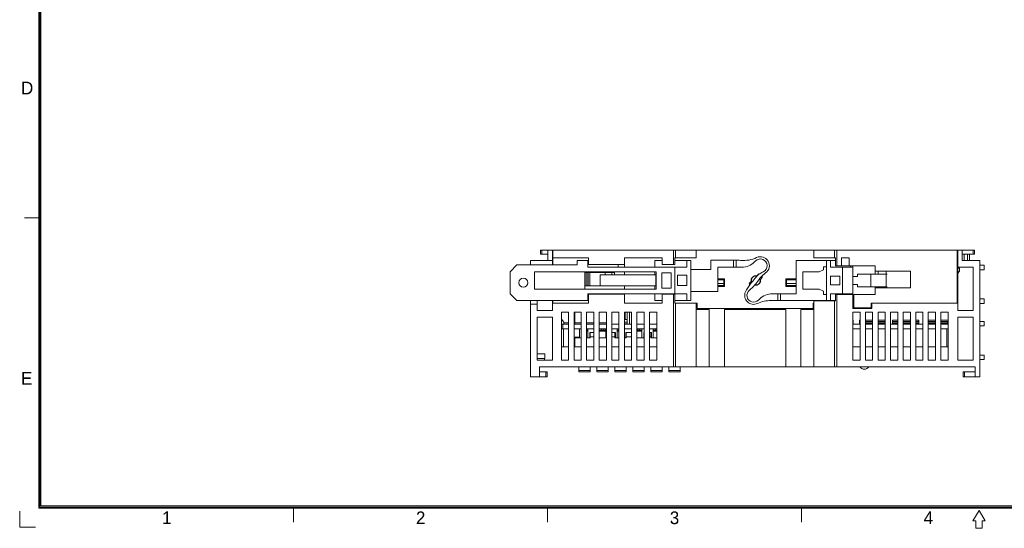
# Model space of a CAD drawing. Header units: inches. Extents: x 1106 to 1533, y 168 to 467.
# Tile 1 of 23: x 1106 to 1325, y 168 to 281. Entities that reach past the tile are written whole.
import ezdxf
from ezdxf.enums import TextEntityAlignment as Align

# ---------------------------------------------------------------- set-up
doc = ezdxf.new("R2010")
doc.units = ezdxf.units.IN
doc.header["$LTSCALE"] = 23.1
doc.header["$MEASUREMENT"] = 0
doc.layers.get('0').update_dxf_attribs({"lineweight": 18})
for name, color, linetype, lineweight in [('1_12_1_1', 7, 'Continuous', 18), ('1_13_1_1', 7, 'Continuous', 18), ('1_14_1_1', 7, 'Continuous', 18), ('1_15_1_1', 7, 'Continuous', 18), ('1_27', 7, 'Continuous', 18), ('1_39', 7, 'Continuous', 18), ('1_41_1_1', 7, 'Continuous', 18), ('1_42_1_1', 7, 'Continuous', 18), ('1_43_1', 7, 'Continuous', 18), ('1_44_1_1', 7, 'Continuous', 18), ('1_50', 7, 'Continuous', 18), ('1_51', 7, 'Continuous', 18), ('1_52', 7, 'Continuous', 18), ('1_53', 7, 'Continuous', 18), ('1_54', 7, 'Continuous', 18), ('1_6', 7, 'Continuous', 18), ('细实线层', 7, 'Continuous', 18)]:
    doc.layers.add(name, color=color, linetype=linetype, lineweight=lineweight)
doc.styles.add('鸿蒙CAD', font='txt')

# ---------------------------------------------------------------- blocks, each defined once
blk = doc.blocks.new('A3板框塑料')
at = {"layer": '细实线层'}
for p, q in [((1624.91, 326.84), (1624.91, 617.7)), ((1625.14, 327.06), (1625.14, 617.47)), ((1625.37, 327.29), (1625.37, 617.25)), ((1625.14, 391.47), (1621.75, 391.47)), ((2043.47, 326.84), (1624.91, 326.84)), ((2043.24, 327.06), (1625.14, 327.06)), ((2043.01, 327.29), (1625.37, 327.29)), ((1681.64, 327.06), (1681.64, 323.67)), ((1738.14, 327.06), (1738.14, 323.67)), ((1794.64, 327.06), (1794.64, 323.67)), ((1620.67, 322.6), (1620.67, 326.13)), ((1834.19, 326.27), (1832.83, 324.01)), ((1835.55, 324.01), (1834.19, 326.27)), ((1620.67, 322.6), (1624.21, 322.6)), ((1832.83, 324.01), (1833.51, 324.01)), ((1833.51, 324.01), (1833.51, 322.32)), ((1833.51, 322.32), (1834.87, 322.32)), ((1834.87, 324.01), (1835.55, 324.01)), ((1834.87, 322.32), (1834.87, 324.01))]:
    blk.add_line(p, q, dxfattribs=at)
at = {"layer": '细实线层', "style": '鸿蒙CAD'}
for s, p in [('D', (1620.97, 418.93)), ('E', (1620.97, 354.3)), ('1', (1652.36, 323.25)), ('2', (1708.86, 323.25)), ('3', (1765.36, 323.25)), ('4', (1821.86, 323.25))]:
    blk.add_text(s, height=2.82, dxfattribs=at).set_placement(p)
for tag, p in [('V1.0', (1626.88, 598.3)), ('XXXN', (1916.34, 330.82)), ('XXXN', (1933.47, 331.14)), ('XXXX', (1949.37, 331.32)), ('XXXX', (1966.38, 331.4))]:
    blk.add_attdef(tag, p, '', height=2.5, dxfattribs=at)
for tag, height, p in [('XXXE', 2.5, (1935.45, 353.21)), ('XXXC', 2.5, (1968.48, 353.21)), ('XXXA', 2.5, (2019.23, 353.21)), ('XXXG', 2.5, (1892.96, 346.21)), ('XXXD', 2.5, (1968.48, 346.21)), ('XXXB', 2.5, (2019.23, 346.21)), ('XXXK', 2, (1909.22, 345.18)), ('mm', 2.5, (1935.45, 346.21)), ('XXXM', 2.5, (1896.34, 329.33))]:
    blk.add_attdef(tag, text='', height=height, dxfattribs=at).set_placement(p, align=Align.CENTER)
blk.add_attdef('XXXJ', text='', height=2.5, dxfattribs=at).set_placement((1898.52, 340.23), align=Align.MIDDLE_RIGHT)

msp = doc.modelspace()

# ---------------------------------------------------------------- linework, layer by layer
at = {"color": 7, "linetype": 'Continuous', "lineweight": 0}
for p, q in [((1221.55, 228.74), (1221.55, 229.64)), ((1221.55, 229.64), (1318.15, 229.64)), ((1221.55, 228.74), (1223.25, 228.74)), ((1221.85, 229.64), (1221.85, 228.74)), ((1223.25, 229.64), (1223.25, 228.74)), ((1223.25, 227.34), (1223.25, 228.74)), ((1224.25, 229.64), (1224.25, 227.34)), ((1224.35, 226.34), (1224.35, 229.64)), ((1224.35, 227.94), (1232.25, 227.94)), ((1232.25, 227.94), (1232.25, 226.44)), ((1240.25, 225.84), (1240.25, 227.94)), ((1240.25, 227.94), (1248.65, 227.94)), ((1248.65, 226.44), (1248.65, 227.94)), ((1251.15, 226.44), (1251.15, 229.64)), ((1251.46, 227.94), (1251.46, 226.44)), ((1251.46, 227.94), (1256.25, 227.94)), ((1251.65, 227.94), (1251.65, 229.64)), ((1256.25, 227.94), (1256.25, 229.64)), ((1282.45, 227.94), (1282.45, 229.64)), ((1282.45, 227.94), (1287.22, 227.94)), ((1287.05, 227.94), (1287.05, 229.64)), ((1287.22, 227.94), (1287.22, 226.14)), ((1287.55, 229.64), (1287.55, 226.14)), ((1288.56, 227.94), (1290.3, 227.94)), ((1288.56, 226.14), (1288.56, 227.94)), ((1290.3, 227.94), (1290.3, 226.14)), ((1314.35, 229.64), (1314.35, 217.84)), ((1314.45, 216.24), (1314.45, 229.64)), ((1315.45, 227.34), (1315.45, 229.64)), ((1315.45, 228.74), (1318.15, 228.74)), ((1317.86, 228.74), (1317.86, 229.64)), ((1318.15, 229.64), (1318.15, 228.74)), ((1214.85, 224.84), (1216.35, 226.34)), ((1229.75, 226.34), (1216.35, 226.34)), ((1219.35, 227.34), (1219.35, 226.34)), ((1219.35, 227.34), (1224.25, 227.34)), ((1224.25, 227.34), (1224.25, 226.34)), ((1229.75, 227.34), (1229.75, 226.34)), ((1232.25, 227.34), (1229.75, 227.34)), ((1232.15, 227.34), (1232.15, 225.84)), ((1254.15, 225.84), (1232.15, 225.84)), ((1240.25, 226.44), (1232.25, 226.44)), ((1238.85, 225.84), (1238.85, 226.44)), ((1247.05, 227.34), (1247.05, 225.84)), ((1248.65, 227.34), (1247.05, 227.34)), ((1248.65, 226.44), (1251.46, 226.44)), ((1251.45, 225.84), (1251.45, 219.94)), ((1255.05, 227.34), (1251.46, 227.34)), ((1254.15, 227.34), (1254.15, 225.84)), ((1255.05, 218.44), (1255.05, 227.34)), ((1259.5, 225.34), (1259.5, 227.39)), ((1265.52, 227.39), (1259.5, 227.39)), ((1261.05, 220.44), (1261.05, 225.84)), ((1261.05, 225.84), (1266.39, 225.84)), ((1264.55, 227.39), (1264.55, 225.84)), ((1265.15, 225.84), (1265.15, 227.39)), ((1269.46, 227.25), (1269.22, 227.01)), ((1278.5, 227.34), (1278.5, 219.94)), ((1278.5, 227.34), (1287.22, 227.34)), ((1285.2, 225.94), (1284.6, 225.94)), ((1284.6, 225.94), (1284.6, 225.29)), ((1285.2, 218.44), (1285.2, 227.34)), ((1286.1, 225.89), (1286.1, 227.34)), ((1291.1, 225.89), (1286.1, 225.89)), ((1287.22, 226.14), (1296.05, 226.14)), ((1288.8, 219.89), (1288.8, 225.89)), ((1290.6, 226.14), (1290.6, 225.89)), ((1291.1, 216.64), (1291.1, 226.14)), ((1296.05, 224.29), (1296.05, 226.14)), ((1317.85, 225.84), (1314.45, 225.84)), ((1315.45, 227.34), (1319.35, 227.34)), ((1317.85, 216.24), (1317.85, 225.84)), ((1319.35, 227.34), (1319.35, 201.44)), ((1320.35, 226.29), (1319.35, 226.29)), ((1320.35, 226.29), (1320.35, 225.29)), ((1214.85, 224.84), (1214.85, 219.94)), ((1220.25, 220.99), (1220.25, 224.84)), ((1220.25, 224.84), (1247.35, 224.84)), ((1231.45, 224.84), (1231.45, 220.99)), ((1238.05, 224.64), (1231.45, 224.64)), ((1231.78, 224.64), (1231.78, 221.69)), ((1232.08, 224.64), (1232.08, 221.69)), ((1232.21, 224.64), (1232.21, 221.69)), ((1232.57, 224.64), (1232.57, 221.69)), ((1234.85, 221.69), (1234.85, 224.14)), ((1247.25, 224.14), (1234.85, 224.14)), ((1235.99, 224.64), (1235.99, 224.14)), ((1237.46, 224.64), (1237.46, 224.14)), ((1238.05, 224.64), (1238.05, 224.14)), ((1240.25, 224.84), (1240.25, 224.14)), ((1247.05, 224.14), (1247.05, 224.84)), ((1247.25, 221.69), (1247.25, 224.14)), ((1247.35, 224.84), (1247.35, 220.99)), ((1248.55, 224.59), (1248.55, 221.19)), ((1248.55, 224.59), (1250.65, 224.59)), ((1250.65, 224.59), (1250.65, 221.19)), ((1252.05, 224.04), (1252.05, 221.74)), ((1252.05, 224.04), (1254.15, 224.04)), ((1254.15, 224.04), (1254.15, 221.74)), ((1259.5, 225.34), (1255.05, 225.34)), ((1269.21, 223.88), (1269.24, 223.85)), ((1269.75, 223.91), (1270.18, 224.34)), ((1270.95, 223.56), (1270.52, 223.13)), ((1280, 224.79), (1283.6, 224.79)), ((1280, 220.99), (1280, 224.79)), ((1284.6, 225.29), (1283.6, 224.79)), ((1286.1, 223.89), (1288.2, 223.89)), ((1286.1, 221.89), (1286.1, 223.89)), ((1288.2, 221.89), (1288.2, 223.89)), ((1292.1, 223.79), (1291.1, 223.79)), ((1298.76, 224.29), (1292.1, 224.29)), ((1292.1, 224.29), (1292.1, 223.79)), ((1295.1, 221.49), (1295.1, 224.29)), ((1296.05, 224.99), (1303.95, 224.99)), ((1296.75, 224.99), (1296.75, 224.29)), ((1298.55, 224.99), (1298.55, 221.29)), ((1303.95, 224.99), (1303.95, 221.29)), ((1314.35, 225.14), (1314.45, 225.14)), ((1314.85, 225.64), (1314.45, 225.64)), ((1314.45, 224.54), (1314.85, 224.94)), ((1314.85, 224.94), (1314.85, 225.64)), ((1319.35, 225.29), (1320.35, 225.29)), ((1247.25, 221.69), (1231.45, 221.69)), ((1240.25, 221.69), (1240.25, 220.99)), ((1247.05, 220.99), (1247.05, 221.69)), ((1254.15, 221.74), (1252.05, 221.74)), ((1261.05, 223.24), (1262.55, 223.24)), ((1262.35, 223.04), (1261.05, 223.04)), ((1262.35, 222.24), (1261.05, 222.24)), ((1261.05, 221.74), (1262.35, 221.74)), ((1262.55, 221.54), (1261.05, 221.54)), ((1262.35, 221.54), (1262.35, 223.04)), ((1262.55, 223.24), (1262.55, 221.54)), ((1268.05, 222.21), (1268.48, 222.64)), ((1268.54, 223.14), (1268.51, 223.17)), ((1269.79, 221.89), (1269.76, 221.92)), ((1270.47, 222.63), (1270.5, 222.6)), ((1276.15, 223.24), (1278.5, 223.24)), ((1276.15, 221.54), (1276.15, 223.24)), ((1278.5, 221.54), (1276.15, 221.54)), ((1278.5, 223.04), (1276.35, 223.04)), ((1276.35, 223.04), (1276.35, 221.54)), ((1278.5, 222.24), (1276.35, 222.24)), ((1276.35, 221.74), (1278.5, 221.74)), ((1288.2, 221.89), (1286.1, 221.89)), ((1291.1, 221.99), (1292.1, 221.99)), ((1292.1, 221.99), (1292.1, 221.49)), ((1292.1, 221.49), (1298.76, 221.49)), ((1296.05, 219.79), (1296.05, 221.49)), ((1296.75, 221.49), (1296.75, 221.29)), ((1216.35, 218.44), (1214.85, 219.94)), ((1220.25, 220.99), (1247.35, 220.99)), ((1232.15, 219.94), (1232.15, 218.44)), ((1232.15, 219.94), (1254.15, 219.94)), ((1232.25, 219.84), (1232.25, 217.84)), ((1240.25, 219.84), (1232.25, 219.84)), ((1238.85, 219.84), (1238.85, 219.94)), ((1240.25, 217.84), (1240.25, 219.94)), ((1247.05, 219.94), (1247.05, 218.44)), ((1248.55, 221.19), (1250.65, 221.19)), ((1248.65, 219.84), (1248.65, 217.84)), ((1248.65, 219.84), (1251.46, 219.84)), ((1251.15, 203.64), (1251.15, 219.84)), ((1251.46, 217.84), (1251.46, 219.84)), ((1254.15, 219.94), (1254.15, 218.44)), ((1255.05, 220.44), (1261.05, 220.44)), ((1273.16, 219.94), (1278.5, 219.94)), ((1274.4, 219.94), (1274.4, 218.44)), ((1275, 218.44), (1275, 219.94)), ((1283.6, 220.99), (1280, 220.99)), ((1283.6, 220.99), (1284.6, 220.49)), ((1284.6, 220.49), (1284.6, 219.74)), ((1284.6, 219.74), (1285.2, 219.74)), ((1286.1, 219.89), (1291.1, 219.89)), ((1286.1, 218.44), (1286.1, 219.89)), ((1287.22, 219.79), (1291.1, 219.79)), ((1287.22, 218.34), (1287.22, 219.79)), ((1287.55, 203.64), (1287.55, 219.79)), ((1290.6, 219.89), (1290.6, 219.79)), ((1291.3, 219.79), (1296.05, 219.79)), ((1291.3, 219.79), (1291.3, 216.84)), ((1303.95, 221.29), (1296.05, 221.29)), ((1216.35, 218.44), (1232.25, 218.44)), ((1219.35, 201.44), (1219.35, 218.44)), ((1219.35, 217.64), (1220.85, 217.64)), ((1220.85, 216.24), (1220.85, 218.44)), ((1224.25, 216.24), (1224.25, 218.44)), ((1232.25, 217.84), (1224.25, 217.84)), ((1224.35, 217.84), (1224.35, 218.44)), ((1248.65, 217.84), (1240.25, 217.84)), ((1248.65, 218.44), (1247.05, 218.44)), ((1251.46, 218.44), (1255.05, 218.44)), ((1251.46, 217.84), (1256.45, 217.84)), ((1251.65, 203.64), (1251.65, 217.84)), ((1256.25, 203.64), (1256.25, 217.84)), ((1256.45, 216.64), (1256.45, 217.84)), ((1270.09, 218.52), (1270.33, 218.76)), ((1272.85, 218.44), (1287.22, 218.44)), ((1282.25, 217.84), (1282.45, 217.84)), ((1282.25, 216.64), (1282.25, 217.84)), ((1282.45, 218.34), (1287.22, 218.34)), ((1282.45, 203.64), (1282.45, 218.34)), ((1287.05, 203.64), (1287.05, 218.34)), ((1291.1, 217.84), (1291.3, 217.84)), ((1295.15, 217.84), (1314.45, 217.84)), ((1295.15, 216.84), (1295.15, 217.84)), ((1295.35, 217.84), (1295.35, 216.64)), ((1320.35, 218.79), (1319.35, 218.79)), ((1319.35, 217.79), (1320.35, 217.79)), ((1320.35, 218.79), (1320.35, 217.79)), ((1224.25, 216.24), (1220.85, 216.24)), ((1226.25, 215.84), (1226.25, 205.14)), ((1227.85, 215.84), (1226.25, 215.84)), ((1227.85, 205.14), (1227.85, 215.84)), ((1229.05, 215.84), (1229.05, 205.14)), ((1230.65, 215.84), (1229.05, 215.84)), ((1229.2, 215.84), (1229.2, 213.14)), ((1230.65, 205.14), (1230.65, 215.84)), ((1231.85, 215.84), (1231.85, 205.14)), ((1233.45, 215.84), (1231.85, 215.84)), ((1233.45, 205.14), (1233.45, 215.84)), ((1234.65, 215.84), (1234.65, 205.14)), ((1236.25, 215.84), (1234.65, 215.84)), ((1236.25, 205.14), (1236.25, 215.84)), ((1237.45, 215.84), (1237.45, 205.14)), ((1239.05, 215.84), (1237.45, 215.84)), ((1239.05, 205.14), (1239.05, 215.84)), ((1240.25, 215.84), (1240.25, 205.14)), ((1241.85, 215.84), (1240.25, 215.84)), ((1240.46, 214.24), (1240.46, 215.84)), ((1240.87, 213.14), (1240.87, 215.84)), ((1241.39, 213.14), (1241.39, 215.84)), ((1241.85, 205.14), (1241.85, 215.84)), ((1243.05, 215.84), (1243.05, 205.14)), ((1244.65, 215.84), (1243.05, 215.84)), ((1244.65, 205.14), (1244.65, 215.84)), ((1245.85, 215.84), (1245.85, 205.14)), ((1247.45, 215.84), (1245.85, 215.84)), ((1247.45, 205.14), (1247.45, 215.84)), ((1259.15, 216.44), (1256.25, 216.44)), ((1282.25, 216.64), (1256.45, 216.64)), ((1259.15, 203.64), (1259.15, 216.44)), ((1262.55, 203.64), (1262.55, 216.44)), ((1262.55, 216.44), (1276.15, 216.44)), ((1276.15, 203.64), (1276.15, 216.44)), ((1282.45, 216.44), (1279.55, 216.44)), ((1279.55, 216.44), (1279.55, 203.64)), ((1291.1, 216.64), (1295.35, 216.64)), ((1292.7, 215.84), (1291.1, 215.84)), ((1291.1, 215.84), (1291.1, 205.14)), ((1291.3, 216.84), (1295.15, 216.84)), ((1292.7, 205.14), (1292.7, 215.84)), ((1295.5, 215.84), (1293.9, 215.84)), ((1293.9, 215.84), (1293.9, 205.14)), ((1295.5, 205.14), (1295.5, 215.84)), ((1298.3, 215.84), (1296.7, 215.84)), ((1296.7, 215.84), (1296.7, 205.14)), ((1298.3, 205.14), (1298.3, 215.84)), ((1301.1, 215.84), (1299.5, 215.84)), ((1299.5, 215.84), (1299.5, 205.14)), ((1301.1, 205.14), (1301.1, 215.84)), ((1303.9, 215.84), (1302.3, 215.84)), ((1302.3, 215.84), (1302.3, 205.14)), ((1303.9, 205.14), (1303.9, 215.84)), ((1306.7, 215.84), (1305.1, 215.84)), ((1305.1, 215.84), (1305.1, 205.14)), ((1306.7, 205.14), (1306.7, 215.84)), ((1309.5, 215.84), (1307.9, 215.84)), ((1307.9, 215.84), (1307.9, 205.14)), ((1309.5, 205.14), (1309.5, 215.84)), ((1312.3, 215.84), (1310.7, 215.84)), ((1310.7, 215.84), (1310.7, 205.14)), ((1312.3, 205.14), (1312.3, 215.84)), ((1314.45, 216.24), (1317.85, 216.24)), ((1220.85, 205.14), (1220.85, 214.74)), ((1220.85, 214.74), (1224.25, 214.74)), ((1224.25, 214.74), (1224.25, 205.14)), ((1226.25, 214.3), (1226.75, 213.64)), ((1226.25, 213.14), (1227.85, 213.14)), ((1226.55, 213.14), (1226.55, 212.14)), ((1226.75, 213.64), (1226.75, 213.14)), ((1226.75, 213.47), (1227.85, 213.47)), ((1230.65, 213.14), (1229.05, 213.14)), ((1229.2, 213.47), (1230.65, 213.47)), ((1231.85, 213.47), (1233.45, 213.47)), ((1233.45, 213.14), (1231.85, 213.14)), ((1234.65, 213.47), (1236.25, 213.47)), ((1236.25, 213.14), (1234.65, 213.14)), ((1239.05, 213.14), (1237.45, 213.14)), ((1240.87, 213.64), (1240.25, 213.64)), ((1240.25, 213.24), (1240.87, 213.24)), ((1241.85, 213.14), (1240.25, 213.14)), ((1240.46, 214.24), (1240.87, 214.24)), ((1240.57, 213.14), (1240.57, 213.24)), ((1244.65, 213.14), (1243.05, 213.14)), ((1247.45, 213.14), (1245.85, 213.14)), ((1291.14, 214.04), (1291.1, 214.04)), ((1292.7, 213.14), (1291.1, 213.14)), ((1291.14, 214.04), (1291.14, 213.14)), ((1292.7, 214.04), (1292.57, 214.04)), ((1292.57, 213.14), (1292.57, 214.04)), ((1295.5, 214.04), (1293.9, 214.04)), ((1295.5, 213.14), (1293.9, 213.14)), ((1298.3, 214.04), (1296.7, 214.04)), ((1298.3, 213.14), (1296.7, 213.14)), ((1301.1, 213.14), (1299.5, 213.14)), ((1301.1, 214.04), (1299.9, 214.04)), ((1299.9, 213.14), (1299.9, 214.04)), ((1303.9, 214.04), (1302.3, 214.04)), ((1303.9, 213.14), (1302.3, 213.14)), ((1305.8, 214.04), (1305.1, 214.04)), ((1306.7, 213.14), (1305.1, 213.14)), ((1305.8, 214.04), (1305.8, 213.14)), ((1309.5, 214.04), (1307.9, 214.04)), ((1309.5, 213.14), (1307.9, 213.14)), ((1312.3, 214.04), (1310.7, 214.04)), ((1312.3, 213.14), (1310.7, 213.14)), ((1312.15, 213.64), (1312.3, 213.84)), ((1312.15, 213.14), (1312.15, 213.64)), ((1317.85, 214.74), (1314.45, 214.74)), ((1314.45, 205.14), (1314.45, 214.74)), ((1317.85, 205.14), (1317.85, 214.74)), ((1320.35, 213.79), (1319.35, 213.79)), ((1319.35, 212.79), (1320.35, 212.79)), ((1320.35, 213.79), (1320.35, 212.79)), ((1227.85, 212.14), (1226.25, 212.14)), ((1226.7, 208.14), (1226.7, 212.14)), ((1230.65, 212.14), (1229.05, 212.14)), ((1233.45, 212.14), (1231.85, 212.14)), ((1236.25, 212.14), (1234.65, 212.14)), ((1239.05, 212.14), (1237.45, 212.14)), ((1241.85, 212.14), (1240.25, 212.14)), ((1244.65, 212.14), (1243.05, 212.14)), ((1247.45, 212.14), (1245.85, 212.14)), ((1292.7, 212.14), (1291.1, 212.14)), ((1295.5, 212.14), (1293.9, 212.14)), ((1298.3, 212.14), (1296.7, 212.14)), ((1301.1, 212.14), (1299.5, 212.14)), ((1303.9, 212.14), (1302.3, 212.14)), ((1306.7, 212.14), (1305.1, 212.14)), ((1309.5, 212.14), (1307.9, 212.14)), ((1312.3, 212.14), (1310.7, 212.14)), ((1312, 212.14), (1312, 208.14)), ((1222.55, 206.54), (1220.85, 206.54)), ((1222.55, 206.54), (1222.55, 205.54)), ((1226.25, 208.14), (1227.85, 208.14)), ((1229.05, 208.14), (1230.65, 208.14)), ((1231.85, 208.14), (1233.45, 208.14)), ((1234.65, 208.14), (1236.25, 208.14)), ((1237.45, 208.14), (1239.05, 208.14)), ((1240.25, 208.14), (1241.85, 208.14)), ((1243.05, 208.14), (1244.65, 208.14)), ((1245.85, 208.14), (1247.45, 208.14)), ((1291.1, 208.14), (1292.7, 208.14)), ((1293.9, 208.14), (1295.5, 208.14)), ((1296.7, 208.14), (1298.3, 208.14)), ((1299.5, 208.14), (1301.1, 208.14)), ((1302.3, 208.14), (1303.9, 208.14)), ((1305.1, 208.14), (1306.7, 208.14)), ((1307.9, 208.14), (1309.5, 208.14)), ((1310.7, 208.14), (1312.3, 208.14)), ((1320.35, 206.29), (1319.35, 206.29)), ((1320.35, 206.29), (1320.35, 205.29)), ((1220.85, 205.54), (1222.55, 205.54)), ((1220.85, 205.14), (1224.25, 205.14)), ((1222.45, 205.54), (1222.45, 205.14)), ((1226.25, 205.14), (1227.85, 205.14)), ((1229.05, 205.14), (1230.65, 205.14)), ((1231.85, 205.14), (1233.45, 205.14)), ((1234.65, 205.14), (1236.25, 205.14)), ((1237.45, 205.14), (1239.05, 205.14)), ((1240.25, 205.14), (1241.85, 205.14)), ((1243.05, 205.14), (1244.65, 205.14)), ((1245.85, 205.14), (1247.45, 205.14)), ((1291.1, 205.14), (1292.7, 205.14)), ((1293.9, 205.14), (1295.5, 205.14)), ((1296.7, 205.14), (1298.3, 205.14)), ((1299.5, 205.14), (1301.1, 205.14)), ((1302.3, 205.14), (1303.9, 205.14)), ((1305.1, 205.14), (1306.7, 205.14)), ((1307.9, 205.14), (1309.5, 205.14)), ((1310.7, 205.14), (1312.3, 205.14)), ((1314.45, 205.14), (1317.85, 205.14)), ((1319.35, 205.29), (1320.35, 205.29)), ((1221.35, 203.64), (1221.35, 201.44)), ((1221.35, 203.64), (1318.35, 203.64)), ((1223.05, 202.54), (1221.35, 202.54)), ((1222.76, 201.44), (1222.76, 202.54)), ((1223.05, 202.54), (1223.05, 201.44)), ((1318.35, 202.54), (1315.65, 202.54)), ((1315.65, 201.44), (1315.65, 202.54)), ((1315.94, 202.54), (1315.94, 201.44)), ((1318.35, 201.44), (1318.35, 203.64)), ((1219.35, 201.44), (1223.05, 201.44)), ((1315.65, 201.44), (1319.35, 201.44))]:
    msp.add_line(p, q, dxfattribs=at)
msp.add_circle((1217.75, 222.39), 1, dxfattribs=at)
for centre, radius, start, end in [((1266.7, 234.34), 7, 265.1562, 295.1203), ((1270.52, 226.19), 2, 305.5982, 115.1203), ((1265.52, 220.39), 7, 85.1562, 90), ((1266.39, 229.84), 4, 270, 315), ((1270.52, 226.19), 1.5, 294.6415, 134.8745), ((1269.5, 222.89), 1.05, 76.5881, 193.4119), ((1269.5, 222.89), 1, 76.2464, 204.5362), ((1273.23, 220.28), 5, 114.6415, 142.0427), ((1269.5, 222.89), 1.6, 61.4353, 65.1055), ((1274.38, 220.33), 5, 128.7275, 146.7172), ((1269.5, 222.89), 1.6, 24.8945, 35.6105), ((1277.51, 216.43), 10, 125.5982, 128.7275), ((1276.12, 215.87), 10, 141.1595, 153.3703), ((1269.5, 222.89), 1.6, 204.8945, 215.1538), ((1261.84, 228.56), 10, 308.6816, 326.7172), ((1190.44, 284.86), 100, 321.1595, 322.0427), ((1269.5, 222.89), 1.05, 256.5881, 13.4119), ((1269.5, 222.89), 1, 258.5005, 27.3422), ((1269.03, 219.58), 2, 157.2793, 295.1209), ((1269.03, 219.58), 1.5, 128.6816, 314.8745), ((1273.16, 215.94), 4, 90, 135), ((1272.85, 211.44), 7, 90, 115.1209), ((1231.05, 204.39), 1.25, 216.8699, 223.2972), ((1293.65, 204.39), 1.25, 216.8699, 323.1301)]:
    msp.add_arc(centre, radius, start, end, dxfattribs=at)
at = {"layer": '1_12_1_1', "color": 7, "linetype": 'Continuous', "lineweight": 0}
for p, q in [((1243.05, 211.84), (1244.15, 211.84)), ((1244.15, 211.59), (1243.05, 211.59)), ((1243.15, 211.84), (1243.15, 212.14)), ((1243.65, 212.14), (1243.65, 211.84)), ((1244.15, 210.14), (1244.15, 212.14)), ((1242.15, 203.64), (1242.15, 202.58)), ((1242.15, 202.86), (1244.65, 202.86)), ((1242.15, 202.58), (1244.65, 202.58)), ((1244.65, 202.58), (1244.65, 203.64))]:
    msp.add_line(p, q, dxfattribs=at)
at = {"layer": '1_13_1_1', "color": 7, "linetype": 'Continuous', "lineweight": 0}
for p, q in [((1250.15, 203.64), (1250.15, 202.58)), ((1250.15, 202.86), (1252.65, 202.86)), ((1250.15, 202.58), (1252.65, 202.58)), ((1252.65, 202.58), (1252.65, 203.64))]:
    msp.add_line(p, q, dxfattribs=at)
at = {"layer": '1_14_1_1', "color": 7, "linetype": 'Continuous', "lineweight": 0}
for p, q in [((1232.15, 211.84), (1231.85, 211.84)), ((1232.15, 211.59), (1231.85, 211.59)), ((1232.15, 210.14), (1232.15, 212.14)), ((1230.15, 203.64), (1230.15, 202.58)), ((1230.15, 202.86), (1232.65, 202.86)), ((1230.15, 202.58), (1232.65, 202.58)), ((1232.65, 202.58), (1232.65, 203.64))]:
    msp.add_line(p, q, dxfattribs=at)
at = {"layer": '1_15_1_1', "color": 7, "linetype": 'Continuous', "lineweight": 0}
for p, q in [((1230.25, 210.24), (1230.25, 212.14)), ((1232.55, 210.14), (1232.55, 211.34)), ((1232.55, 211.34), (1232.65, 211.34)), ((1238.15, 211.34), (1238.25, 211.34)), ((1238.25, 211.34), (1238.25, 210.14)), ((1240.55, 211.34), (1240.55, 210.14)), ((1240.55, 211.34), (1240.65, 211.34)), ((1244.55, 211.34), (1244.55, 210.14)), ((1244.55, 211.34), (1244.65, 211.34)), ((1246.15, 211.34), (1246.25, 211.34)), ((1246.25, 211.34), (1246.25, 210.14)), ((1229.1, 210.24), (1229.1, 208.14)), ((1230.25, 210.24), (1229.1, 210.24))]:
    msp.add_line(p, q, dxfattribs=at)
at = {"layer": '1_27', "color": 7, "linetype": 'Continuous', "lineweight": 0}
for p, q in [((1291.1, 213.74), (1291.14, 213.74)), ((1291.1, 213.43), (1291.14, 213.43)), ((1291.1, 213.34), (1291.14, 213.34)), ((1292.57, 213.74), (1292.7, 213.74)), ((1292.57, 213.43), (1292.7, 213.43)), ((1292.57, 213.34), (1292.7, 213.34)), ((1293.9, 213.74), (1295.5, 213.74)), ((1293.9, 213.43), (1295.5, 213.43)), ((1293.9, 213.41), (1294.7, 213.41)), ((1294.7, 213.41), (1294.7, 213.14)), ((1294.7, 213.34), (1295.5, 213.34)), ((1296.7, 213.74), (1298.3, 213.74)), ((1296.7, 213.43), (1298.3, 213.43)), ((1296.7, 213.41), (1297.81, 213.41)), ((1297.81, 213.41), (1297.81, 213.14)), ((1297.81, 213.34), (1298.3, 213.34)), ((1299.9, 213.74), (1301.1, 213.74)), ((1299.9, 213.43), (1301.1, 213.43)), ((1299.9, 213.34), (1300.6, 213.34)), ((1300.6, 213.41), (1301.1, 213.41)), ((1300.6, 213.14), (1300.6, 213.41)), ((1302.3, 213.74), (1303.9, 213.74)), ((1302.3, 213.43), (1303.9, 213.43)), ((1302.3, 213.34), (1303.71, 213.34)), ((1303.71, 213.41), (1303.9, 213.41)), ((1303.71, 213.14), (1303.71, 213.41)), ((1305.1, 213.74), (1305.8, 213.74)), ((1305.1, 213.43), (1305.8, 213.43)), ((1305.1, 213.41), (1305.14, 213.41)), ((1305.14, 213.41), (1305.14, 213.14)), ((1305.14, 213.34), (1305.8, 213.34)), ((1307.9, 213.74), (1309.5, 213.74)), ((1307.9, 213.43), (1309.5, 213.43)), ((1307.9, 213.41), (1309.31, 213.41)), ((1309.31, 213.41), (1309.31, 213.14)), ((1309.31, 213.34), (1309.5, 213.34)), ((1310.7, 213.74), (1312.22, 213.74)), ((1310.7, 213.43), (1312.15, 213.43)), ((1310.7, 213.34), (1311, 213.34)), ((1311, 213.41), (1312.15, 213.41)), ((1311, 213.14), (1311, 213.41))]:
    msp.add_line(p, q, dxfattribs=at)
at = {"layer": '1_39', "color": 7, "linetype": 'Continuous', "lineweight": 0}
for p, q in [((1296.7, 213.27), (1297.54, 213.27)), ((1297.54, 213.14), (1297.54, 213.41))]:
    msp.add_line(p, q, dxfattribs=at)
at = {"layer": '1_41_1_1', "color": 7, "linetype": 'Continuous', "lineweight": 0}
for p, q in [((1232.65, 211.34), (1232.65, 210.14)), ((1232.65, 211.34), (1233.45, 211.34)), ((1237.45, 211.34), (1238.15, 211.34)), ((1238.15, 210.14), (1238.15, 211.34)), ((1240.65, 210.14), (1240.65, 211.34)), ((1240.65, 211.34), (1241.85, 211.34)), ((1245.85, 211.34), (1246.15, 211.34)), ((1246.15, 210.14), (1246.15, 211.34)), ((1229.2, 208.14), (1229.2, 210.14)), ((1229.2, 210.14), (1230.65, 210.14)), ((1231.85, 210.14), (1232.65, 210.14)), ((1233.45, 210.34), (1232.65, 210.34)), ((1234.65, 210.14), (1236.25, 210.14)), ((1238.15, 210.34), (1237.45, 210.34)), ((1238.15, 210.14), (1239.05, 210.14)), ((1240.25, 210.14), (1240.65, 210.14)), ((1241.85, 210.34), (1240.65, 210.34)), ((1243.05, 210.14), (1244.65, 210.14)), ((1246.15, 210.34), (1245.85, 210.34)), ((1246.15, 210.14), (1247.45, 210.14))]:
    msp.add_line(p, q, dxfattribs=at)
at = {"layer": '1_42_1_1', "color": 7, "linetype": 'Continuous', "lineweight": 0}
for p, q in [((1238.65, 210.14), (1238.65, 212.14)), ((1239.05, 211.84), (1238.65, 211.84)), ((1239.05, 211.59), (1238.65, 211.59)), ((1238.15, 203.64), (1238.15, 202.58)), ((1238.15, 202.86), (1240.65, 202.86)), ((1238.15, 202.58), (1240.65, 202.58)), ((1240.65, 202.58), (1240.65, 203.64))]:
    msp.add_line(p, q, dxfattribs=at)
at = {"layer": '1_43_1', "color": 7, "linetype": 'Continuous', "lineweight": 0}
for p, q in [((1246.65, 210.14), (1246.65, 212.14)), ((1246.65, 211.84), (1247.45, 211.84)), ((1247.45, 211.59), (1246.65, 211.59)), ((1247.15, 211.84), (1247.15, 212.14)), ((1246.15, 203.64), (1246.15, 202.58)), ((1246.15, 202.86), (1248.65, 202.86)), ((1246.15, 202.58), (1248.65, 202.58)), ((1248.65, 202.58), (1248.65, 203.64))]:
    msp.add_line(p, q, dxfattribs=at)
at = {"layer": '1_44_1_1', "color": 7, "linetype": 'Continuous', "lineweight": 0}
for p, q in [((1234.65, 211.84), (1236.15, 211.84)), ((1236.15, 211.59), (1234.65, 211.59)), ((1235.15, 211.84), (1235.15, 212.14)), ((1235.65, 212.14), (1235.65, 211.84)), ((1236.15, 210.14), (1236.15, 212.14)), ((1234.15, 203.64), (1234.15, 202.58)), ((1234.15, 202.86), (1236.65, 202.86)), ((1234.15, 202.58), (1236.65, 202.58)), ((1236.65, 202.58), (1236.65, 203.64))]:
    msp.add_line(p, q, dxfattribs=at)
at = {"layer": '1_50', "color": 7, "linetype": 'Continuous', "lineweight": 0}
for p, q in [((1293.9, 213.27), (1294.64, 213.27)), ((1294.64, 213.14), (1294.64, 213.41))]:
    msp.add_line(p, q, dxfattribs=at)
at = {"layer": '1_51', "color": 7, "linetype": 'Continuous', "lineweight": 0}
for p, q in [((1308.2, 213.41), (1308.2, 213.14)), ((1308.2, 213.27), (1309.3, 213.27)), ((1309.3, 213.14), (1309.3, 213.41))]:
    msp.add_line(p, q, dxfattribs=at)
at = {"layer": '1_52', "color": 7, "linetype": 'Continuous', "lineweight": 0}
for p, q in [((1311.1, 213.41), (1311.1, 213.14)), ((1311.1, 213.27), (1312.15, 213.27))]:
    msp.add_line(p, q, dxfattribs=at)
at = {"layer": '1_53', "color": 7, "linetype": 'Continuous', "lineweight": 0}
for p, q in [((1300.87, 213.41), (1300.87, 213.14)), ((1300.87, 213.27), (1301.1, 213.27))]:
    msp.add_line(p, q, dxfattribs=at)
at = {"layer": '1_54', "color": 7, "linetype": 'Continuous', "lineweight": 0}
for p, q in [((1303.77, 213.41), (1303.77, 213.14)), ((1303.77, 213.27), (1303.9, 213.27))]:
    msp.add_line(p, q, dxfattribs=at)
at = {"layer": '1_6', "color": 7, "linetype": 'Continuous', "lineweight": 0}
for p, q in [((1315.88, 228.74), (1315.88, 227.34)), ((1316.64, 227.34), (1316.64, 228.74)), ((1317.07, 228.74), (1317.07, 227.34)), ((1297.59, 213.14), (1297.59, 213.41)), ((1300.79, 213.14), (1300.79, 213.41)), ((1308.12, 213.14), (1308.12, 213.41))]:
    msp.add_line(p, q, dxfattribs=at)

# ---------------------------------------------------------------- block references
msp.add_blockref('A3板框塑料', (-515, -154.6))

doc.saveas('drawing.dxf')
